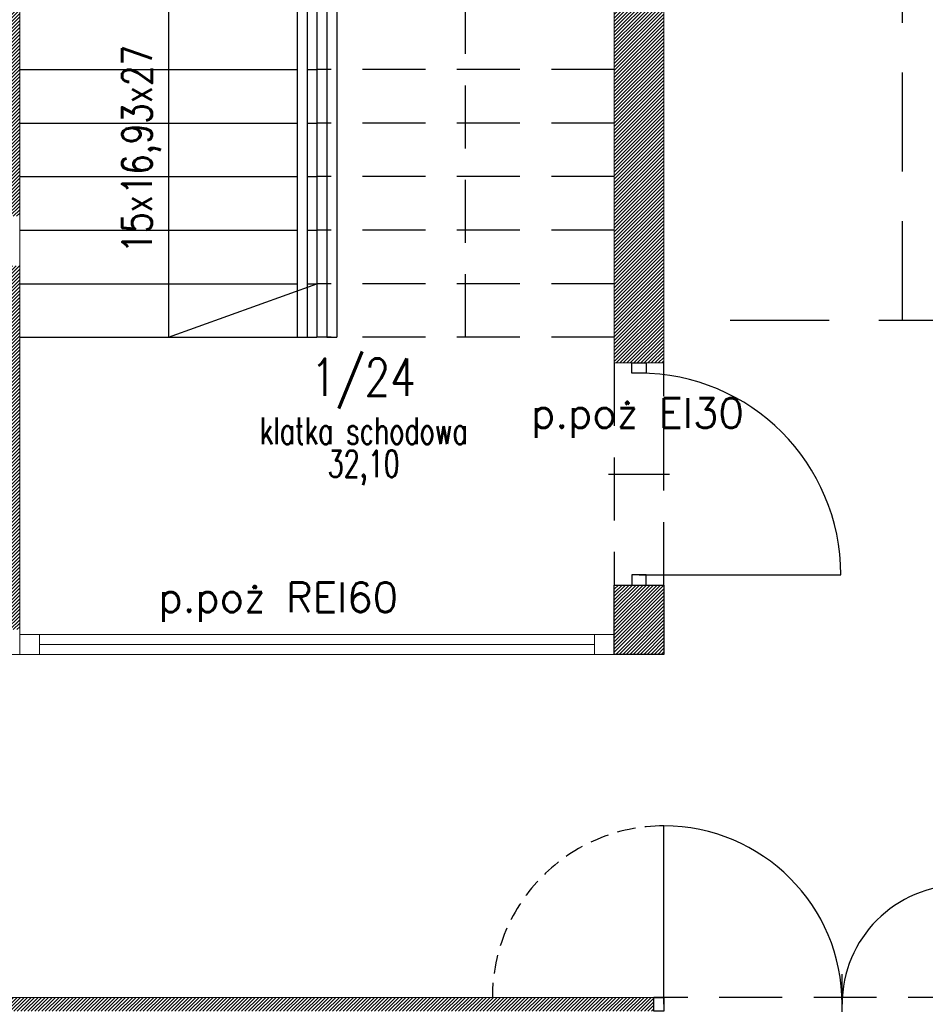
# Model space of a CAD drawing. Header units: inches. Extents: x 27484 to 71626, y -45113 to 39.
# Tile 113 of 256: x 35197 to 35654, y -32543 to -32046. Entities that reach past the tile are written whole.
import ezdxf
from ezdxf.enums import TextEntityAlignment as Align

# ---------------------------------------------------------------- set-up
doc = ezdxf.new("R2010")
doc.units = ezdxf.units.IN
doc.header["$LTSCALE"] = 50
doc.header["$MEASUREMENT"] = 0
doc.linetypes.add('DASHED', pattern=[0.75, 0.5, -0.25])
doc.linetypes.add('DASHED2', pattern=[9.525, 6.35, -3.175])
for name, color, linetype in [('0-opis', 2, 'Continuous'), ('A-rdzenie zelbetowe', 6, 'Continuous'), ('OPISY', 7, 'Continuous'), ('R-MET-POM-OPIS', 7, 'Continuous'), ('R-MET-POM-OPIS-NR', 2, 'Continuous'), ('R-MET-POM-OPIS-POM', 7, 'Continuous'), ('S-DRZ-', 7, 'Continuous'), ('S-DRZ-O', 7, 'Continuous'), ('S-DRZ-SKRZYD', 5, 'Continuous'), ('S-DRZ-WEGAR', 7, 'Continuous')]:
    doc.layers.add(name, color=color, linetype=linetype)
for name, color, linetype, lineweight in [('0-OPISY', 165, 'Continuous', 18), ('A-PRZERYW', 7, 'DASHED2', 18), ('A-SCIANY', 5, 'Continuous', 18), ('A-SLUSARKA', 4, 'Continuous', 13), ('A-WID', 1, 'Continuous', 9), ('A-ść. istn.', 8, 'Continuous', 0), ('R-MET-DRZ', 7, 'Continuous', 15), ('rz_zelbet', 200, 'Continuous', 20)]:
    doc.layers.add(name, color=color, linetype=linetype, lineweight=lineweight)
doc.styles.add('MET_POM', font='simplex.shx')
doc.styles.get("Standard").update_dxf_attribs({"font": 'romans.shx'})
doc.styles.add('TOM', font='simplex.shx', dxfattribs={"width": 0.8, "height": 50})
pattern_1 = [(45, (31560.1443, -34930.5661), (-0.88388348, 0.88388348), [])]

# ---------------------------------------------------------------- blocks, each defined once
blk = doc.blocks.new('A$C788011A3')
at = {"layer": 'S-DRZ-'}
for centre, radius, start, end in [((5, 15.12), 90, 360, 90), ((155, 15.12), 60.07, 90, 180)]:
    blk.add_arc(centre, radius, start, end, dxfattribs=at)
at = {"layer": 'S-DRZ-O'}
blk.add_line((94.93, 0), (94.93, 30.24), dxfattribs=at)
at = {"layer": 'S-DRZ-SKRZYD'}
for p, q in [((5, 15.12), (5, 105.12)), ((155, 15.12), (155, 75.19))]:
    blk.add_line(p, q, dxfattribs=at)
at = {"layer": 'S-DRZ-WEGAR'}
for points in [[(0, 18.62), (5, 18.62), (5, 11.62), (0, 11.62)], [(155, 18.62), (160, 18.62), (160, 11.62), (155, 11.62)]]:
    blk.add_lwpolyline(points, close=True, dxfattribs=at)
blk = doc.blocks.new('MPOM0239')
at = {"layer": 'R-MET-POM-OPIS', "style": 'MET_POM', "width": 0.7}
for tag, p in [('POS', (0, -0.225)), ('ARE', (0, -0.4898))]:
    blk.add_attdef(tag, text='', height=0.2, dxfattribs=at).set_placement(p, align=Align.CENTER)
at = {"layer": 'R-MET-POM-OPIS', "style": 'MET_POM', "width": 0.7, "flags": 1}
blk.add_attdef('UNI', (0.2464, -0.4898), '', height=0.2, dxfattribs=at)
at = {"layer": 'R-MET-POM-OPIS-NR', "style": 'MET_POM', "width": 0.8}
blk.add_attdef('NR', text='', height=0.2, dxfattribs=at).set_placement((-0.0028, 0.269), align=Align.CENTER)
at = {"layer": 'R-MET-POM-OPIS-POM', "style": 'MET_POM', "width": 0.7}
blk.add_attdef('POM', text='', height=0.2, dxfattribs=at).set_placement((0, 0.0223), align=Align.CENTER)
blk = doc.blocks.new('A$C0BC40F88')
at = {"layer": 'S-DRZ-'}
blk.add_arc((5.1, 101.8), 101.8, 270, 0, dxfattribs=at)
at = {"layer": 'S-DRZ-O'}
blk.add_line((56, 117.22), (56, 86.38), dxfattribs=at)
at = {"layer": 'S-DRZ-SKRZYD'}
blk.add_line((5.1, 101.8), (5.1, 0), dxfattribs=at)
at = {"layer": 'S-DRZ-WEGAR'}
for points in [[(0, 98.23), (5.1, 98.23), (5.1, 105.37), (0, 105.37)], [(106.9, 105.37), (112, 105.37), (112, 98.23), (106.9, 98.23)]]:
    blk.add_lwpolyline(points, close=True, dxfattribs=at)

msp = doc.modelspace()

# ---------------------------------------------------------------- hatches: boundary and pattern name
at = {"layer": 'A-ść. istn.', "ltscale": 0.1}
h = msp.add_hatch(dxfattribs=at)
h.set_pattern_fill('ANSI31', color=256, scale=10)
h.set_pattern_definition(pattern_1)
h.paths.add_polyline_path([(35184.98246, -31962.06607), (35172.48246, -31962.06607), (35172.48246, -32106.06607), (34951.48246, -32106.06607), (34951.48246, -32118.06607), (35172.48246, -32118.06607), (35172.48246, -32145.06607), (35184.98246, -32145.06607)])
h.paths.add_polyline_path([(35197.48246, -31962.06607), (35184.98246, -31962.06607), (35184.98246, -32145.06607), (35197.48246, -32145.06607)])
h.paths.add_polyline_path([(35197.48246, -32170.06607), (35184.98246, -32170.06607), (35184.98246, -32353.56607), (35197.48246, -32353.56607)])
h.paths.add_polyline_path([(35184.98246, -32170.06607), (35172.48246, -32170.06607), (35172.48246, -32341.06607), (34797.48246, -32341.06607), (34797.48246, -32305.06607), (34785.48246, -32305.06607), (34785.48246, -32353.56607), (35184.98246, -32353.56607)])
h.paths.add_polyline_path([(35184.98246, -32353.56607), (34785.48246, -32353.56607), (34785.48246, -32366.06607), (35184.98246, -32366.06607)])
h = msp.add_hatch(dxfattribs=at)
h.set_pattern_fill('ANSI31', color=256, scale=10)
h.set_pattern_definition(pattern_1)
h.paths.add_polyline_path([(35522.48246, -32034.06607), (35509.98246, -32034.06607), (35509.98246, -32219.06607), (35513.55246, -32219.06607), (35522.48246, -32219.06607)])
h.paths.add_polyline_path([(35509.98246, -32034.06607), (35497.48246, -32034.06607), (35497.48246, -32219.06607), (35509.98246, -32219.06607)])
h = msp.add_hatch(dxfattribs=at)
h.set_pattern_fill('ANSI31', color=256, scale=10)
h.set_pattern_definition(pattern_1)
h.paths.add_polyline_path([(35497.48246, -32331.06607), (35522.48246, -32331.06607), (35522.48246, -32366.06607), (35497.48246, -32366.06607)])
h = msp.add_hatch(dxfattribs=at)
h.set_pattern_fill('ANSI31', color=256, scale=10)
h.set_pattern_definition(pattern_1)
h.paths.add_polyline_path([(34837.48246, -32539.06607), (34837.48246, -32546.06607), (34872.48246, -32546.06607), (35411.15884, -32546.06607), (35411.15884, -32539.06607)])
h.paths.add_polyline_path([(35411.15884, -32539.06607), (35411.15884, -32546.06607), (35509.98246, -32546.06607), (35509.98246, -32539.06607)])
h.paths.add_polyline_path([(35509.98246, -32546.06607), (35517.48246, -32546.06607), (35517.48246, -32539.06607), (35509.98246, -32539.06607)])
h.paths.add_polyline_path([(35802.48246, -32546.06607), (35802.48246, -32539.06607), (35677.48246, -32539.06607), (35677.48246, -32546.06607), (35712.48246, -32546.06607)])

# ---------------------------------------------------------------- linework, layer by layer
at = {"layer": '0-opis', "color": 5, "linetype": 'DASHED', "ltscale": 2}
for p, q in [((35642.92605, -32197.5), (35642.92605, -31477.52009)), ((35555.92605, -32197.5), (35729.92605, -32197.5))]:
    msp.add_line(p, q, dxfattribs=at)
at = {"layer": 'A-PRZERYW', "lineweight": -3, "ltscale": 0.1}
for p, q in [((35422.48246, -32206.06607), (35422.48246, -31828.06607)), ((35497.48246, -32071.06607), (35347.48246, -32071.06607)), ((35497.48246, -32098.06607), (35347.48246, -32098.06607)), ((35497.48246, -32125.06607), (35347.48246, -32125.06607)), ((35497.48246, -32152.06607), (35347.48246, -32152.06607)), ((35497.48246, -32179.06607), (35347.48246, -32179.06607)), ((35497.48246, -32206.06607), (35347.48246, -32206.06607)), ((35497.48246, -32219.06607), (35497.48246, -32331.06607)), ((35522.48246, -32331.06607), (35522.48246, -32219.06607)), ((35677.48246, -32539.06607), (35517.48246, -32539.06607))]:
    msp.add_line(p, q, dxfattribs=at)
at = {"layer": 'A-PRZERYW', "lineweight": -3, "ltscale": 0.03}
msp.add_arc((35522.48246, -32539.06607), 86.5, 90, 180, dxfattribs=at)
at = {"layer": 'A-rdzenie zelbetowe', "ltscale": 0.1}
msp.add_lwpolyline([(35497.48246, -32331.06607), (35522.48246, -32331.06607), (35522.48246, -32366.06607), (35497.48246, -32366.06607)], close=True, dxfattribs=at)
at = {"layer": 'A-SCIANY', "ltscale": 3}
for p, q in [((35197.48246, -31676.06607), (35197.48246, -32366.06607)), ((35497.48246, -32219.06607), (35497.48246, -31826.06607)), ((35497.48246, -32219.06607), (35522.48246, -32219.06607)), ((35497.48246, -32366.06607), (35497.48246, -32331.06607)), ((35497.48246, -32331.06607), (35522.48246, -32331.06607)), ((35522.48246, -32331.06607), (35522.48246, -32366.06607)), ((35522.48246, -32366.06607), (35497.48246, -32366.06607)), ((34837.48246, -32539.06607), (35517.48246, -32539.06607))]:
    msp.add_line(p, q, dxfattribs=at)
for points in [[(35582.48246, -32008.06607), (35522.48246, -32008.06607), (35522.48246, -32219.06607)], [(35197.48246, -32366.06607), (34785.48246, -32366.06607), (34785.48246, -32366.06607)]]:
    msp.add_lwpolyline(points, dxfattribs=at)
at = {"layer": 'A-SLUSARKA'}
msp.add_lwpolyline([(35497.48246, -32366.06607), (35197.48246, -32366.06607), (35197.48246, -32356.06607), (35497.48246, -32356.06607), (35497.48246, -32366.06607), (35487.48246, -32366.06607), (35487.48246, -32356.06607), (35207.48246, -32356.06607), (35207.48246, -32366.06607), (35207.48246, -32361.06607), (35487.48246, -32361.06607), (35487.48246, -32361.06607), (35487.48246, -32361.06607), (35487.48246, -32361.06607)], dxfattribs=at)
at = {"layer": 'A-WID', "lineweight": -2}
for p, q in [((35272.48246, -31828.06607), (35272.48246, -32206.06607)), ((35197.48246, -32071.06607), (35337.48246, -32071.06607)), ((35342.48246, -32071.06607), (35347.48246, -32071.06607)), ((35197.48246, -32098.06607), (35337.48246, -32098.06607)), ((35342.48246, -32098.06607), (35347.48246, -32098.06607)), ((35197.48246, -32125.06607), (35337.48246, -32125.06607)), ((35342.48246, -32125.06607), (35347.48246, -32125.06607)), ((35197.48246, -32152.06607), (35337.48246, -32152.06607)), ((35342.48246, -32152.06607), (35347.48246, -32152.06607)), ((35197.48246, -32179.06607), (35337.48246, -32179.06607)), ((35272.48246, -32206.06607), (35347.48246, -32179.06607)), ((35342.48246, -32179.06607), (35347.48246, -32179.06607)), ((35197.48246, -32206.06607), (35347.48246, -32206.06607))]:
    msp.add_line(p, q, dxfattribs=at)
at = {"layer": 'A-WID', "lineweight": -3}
for p, q in [((35337.48246, -31828.06607), (35337.48246, -32206.06607)), ((35342.48246, -31828.06607), (35342.48246, -32206.06607)), ((35347.48246, -31828.06607), (35347.48246, -32206.06607)), ((35352.48246, -31828.06607), (35352.48246, -32206.06607)), ((35357.48246, -31828.06607), (35357.48246, -32206.06607)), ((35352.48246, -32206.06607), (35357.48246, -32206.06607))]:
    msp.add_line(p, q, dxfattribs=at)

# ---------------------------------------------------------------- block references
at = {"layer": 'R-MET-DRZ', "rotation": 90}
msp.add_blockref('A$C0BC40F88', (35611.78245, -32331.06607), dxfattribs=at)
at = {"layer": 'R-MET-POM-OPIS'}
ref = msp.add_blockref('MPOM0239', (35371.03496, -32261.46635), dxfattribs=dict(at, xscale=67.20000000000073, yscale=67.20000000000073, zscale=67.20000000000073))
ref.add_attrib('NR', '1/24', dxfattribs={"layer": 'R-MET-POM-OPIS-NR', "height": 18.816, "style": 'MET_POM', "width": 0.8}).set_placement((35370.84462, -32235.67011), align=Align.CENTER)
ref.add_attrib('ARE', '32,10', dxfattribs={"height": 13.44, "style": 'MET_POM', "width": 0.7}).set_placement((35371.03496, -32276.58458), align=Align.CENTER)
ref.add_attrib('POM', 'klatka schodowa', dxfattribs={"layer": 'R-MET-POM-OPIS-POM', "height": 13.44, "style": 'MET_POM', "width": 0.7}).set_placement((35371.03496, -32259.96631), align=Align.CENTER)
at = {"layer": 'rz_zelbet', "ltscale": 0.1}
msp.add_blockref('A$C788011A3', (35517.48259, -32557.68482), dxfattribs=at)

# ---------------------------------------------------------------- texts
at = {"layer": '0-OPISY', "color": 2, "insert": (35249.19985, -32163.68974), "char_height": 15, "width": 175.0427759, "attachment_point": 1, "rotation": 90.0285131, "style": 'TOM'}
msp.add_mtext('15x16,93x27', dxfattribs=at)
at = {"layer": 'OPISY', "char_height": 15, "width": 746.844025, "attachment_point": 1}
for s, insert in [('p.poż {\\C2;EI30}', (35455.54779, -32236.79206)), ('p.poż {\\C2;REI60}', (35267.55507, -32329.70941))]:
    msp.add_mtext(s, dxfattribs=dict(at, insert=insert))

doc.saveas('drawing.dxf')
